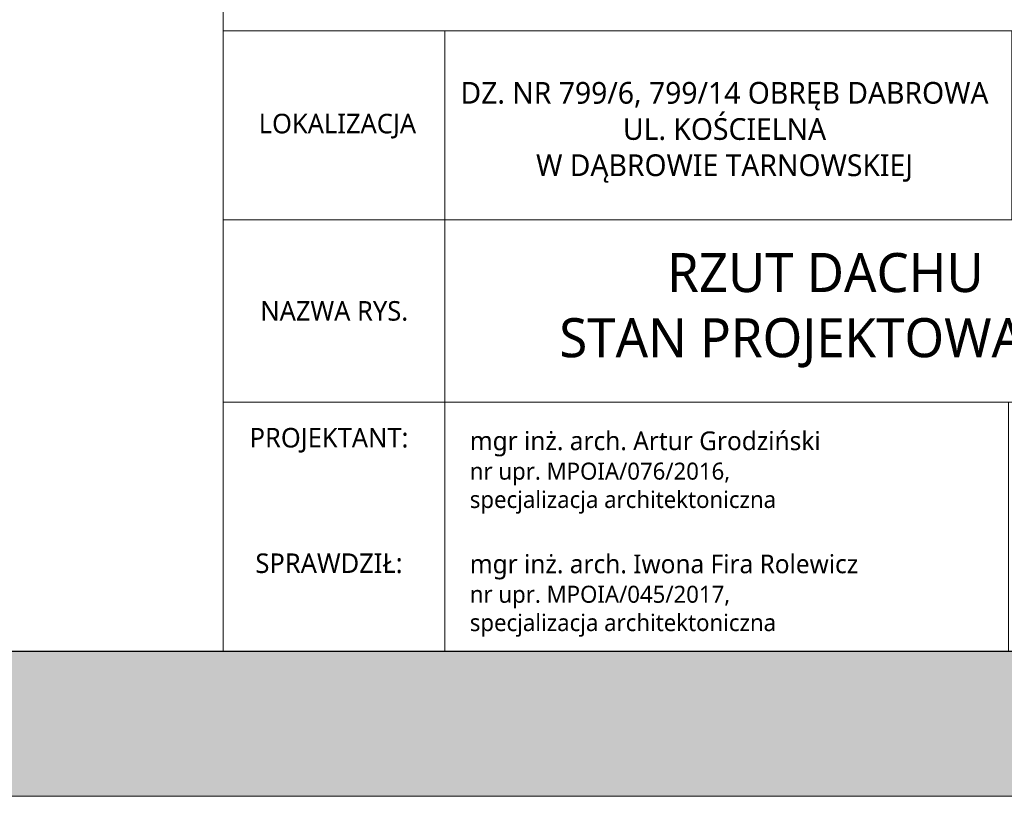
# Model space of a CAD drawing. Header units: millimetres. Extents: x 80301 to 146489, y -78581 to -28273.
# Tile 129 of 135: x 143978 to 144658, y -75866 to -75330. Entities that reach past the tile are written whole.
import ezdxf

# ---------------------------------------------------------------- set-up
doc = ezdxf.new("R2010")
doc.units = ezdxf.units.MM
doc.layers.get('0').update_dxf_attribs({"lineweight": 0})
doc.layers.add('A-opisram.ART', color=250, linetype='Continuous', lineweight=0)
doc.layers.add('opis..KF', color=250, linetype='Continuous', lineweight=15)
doc.layers.add('A-pomocram.ART', color=254, linetype='Continuous', lineweight=0, plot=False)
doc.layers.add('A-przekrycieram.ART', color=7, linetype='Continuous', lineweight=0, true_color=0xffffff)
doc.styles.add('ARCH', font='segoeuil.ttf')

# ---------------------------------------------------------------- blocks, each defined once
blk = doc.blocks.new('*U1435')
at = {"layer": 'A-przekrycieram.ART'}
h = blk.add_hatch(color=256, dxfattribs=at)
h.dxf.hatch_style = 1
h.paths.add_polyline_path([(0, 4200), (8500, 4200), (8500, 0), (0, 0)])
h.paths.add_polyline_path([(200, 4100), (8400, 4100), (8400, 100), (200, 100)], flags=16)
at = {"layer": 'A-opisram.ART'}
blk.add_line((7559.44, 100), (7559.44, 4100), dxfattribs=at)
at = {"layer": 'A-opisram.ART', "lineweight": 30}
blk.add_lwpolyline([(200, 4100), (8400, 4100), (8400, 100), (200, 100)], close=True, dxfattribs=at)
at = {"layer": 'A-pomocram.ART'}
blk.add_lwpolyline([(0, 4200), (8500, 4200), (8500, 0), (0, 0)], close=True, dxfattribs=at)

msp = doc.modelspace()

# ---------------------------------------------------------------- linework, layer by layer
at = {"layer": 'opis..KF'}
for points in [[(144958.95, -75224.86), (144118.39, -75224.86), (144118.39, -75337.36), (144958.95, -75337.36)], [(144271.39, -75337.36), (144118.39, -75337.36), (144118.39, -75467.86), (144271.39, -75467.86)], [(144271.39, -75337.36), (144662.89, -75337.36), (144662.89, -75467.86), (144271.39, -75467.86)], [(144271.39, -75467.86), (144118.39, -75467.86), (144118.39, -75593.86), (144271.39, -75593.86)], [(144806.89, -75467.86), (144271.39, -75467.86), (144271.39, -75593.86), (144806.89, -75593.86)], [(144271.39, -75593.86), (144118.39, -75593.86), (144118.39, -75766.11), (144271.39, -75766.11)], [(144271.39, -75593.86), (144660.63, -75593.86), (144660.63, -75766.11), (144271.39, -75766.11)]]:
    msp.add_lwpolyline(points, close=True, dxfattribs=at)

# ---------------------------------------------------------------- block references
msp.add_blockref('*U1435', (136558.95, -75866.11))

# ---------------------------------------------------------------- texts
at = {"layer": 'opis..KF', "style": 'ARCH'}
for s, insert, char_height, width, attachment_point in [('\\A1;DZ. NR 799/6, 799/14 OBRĘB DABROWA\\PUL. KOŚCIELNA \\PW DĄBROWIE TARNOWSKIEJ', (144464.59, -75407.42), 15, 913.6275, 5), ('\\A1;LOKALIZACJA', (144197.27, -75403.14), 13.5, 152.6692, 5), ('\\A1;RZUT DACHU\\PSTAN PROJEKTOWANY', (144534.28, -75530.37), 27, 913.6275, 5), ('\\A1;NAZWA RYS.', (144195.05, -75530.86), 13.5, 152.6692, 5), ('\\A1;PROJEKTANT:', (144191.47, -75620.16), 13.5, 152.6692, 5), ('{\\H1.10127x;mgr inż. arch. Artur Grodziński\\P}nr upr. MPOIA/076/2016, \\Pspecjalizacja architektoniczna', (144288.69, -75642.45), 11.7464, 411.1239, 4), ('\\A1;SPRAWDZIŁ:', (144191.47, -75705.2), 13.5, 152.6692, 5), ('{\\H1.10127x;mgr inż. arch. Iwona Fira Rolewicz \\P}nr upr. MPOIA/045/2017, \\Pspecjalizacja architektoniczna', (144288.69, -75727.49), 11.7464, 411.1239, 4)]:
    msp.add_mtext(s, dxfattribs=dict(at, insert=insert, char_height=char_height, width=width, attachment_point=attachment_point))

doc.saveas('drawing.dxf')
